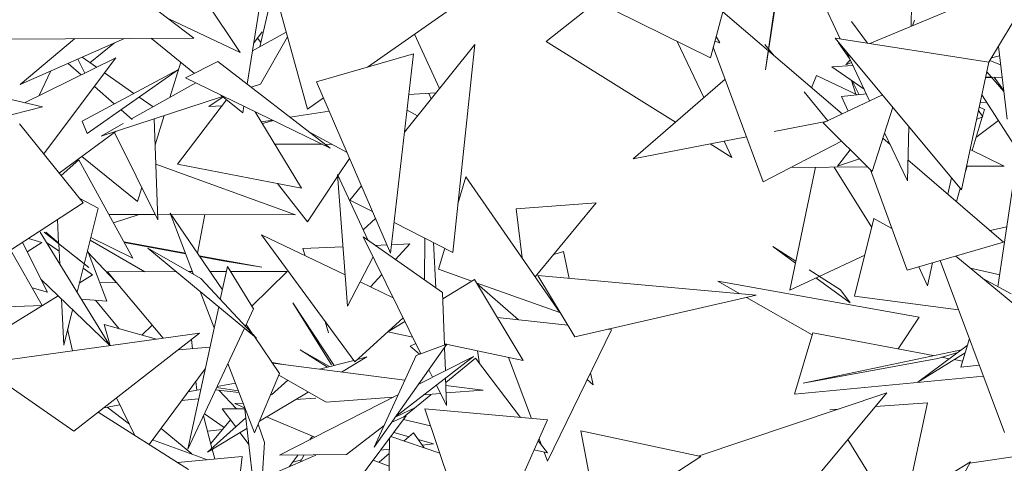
# Model space of a CAD drawing. Header units: metres. Extents: x -14.5 to 13.2, y -19 to 3.3.
# Tile 159 of 210: x 11.0302 to 11.2293, y 2.5427 to 2.6323. Entities that reach past the tile are written whole.
import ezdxf

# ---------------------------------------------------------------- set-up
doc = ezdxf.new("R2010")
doc.units = ezdxf.units.M
doc.layers.add('G-IMPT', color=7, linetype='Continuous', lineweight=5)
doc.layers.add('L-PLNT', color=7, linetype='Continuous', lineweight=5, true_color=0x005900)

# ---------------------------------------------------------------- blocks, each defined once
blk = doc.blocks.new('ÁRVORES ORNAMENTAIS - Pequeno e Médio Porte - Ipê-roxo-2870950-CORTE_CALÇADA')
at = {"layer": 'G-IMPT', "color": 253, "true_color": 0xaaaaaa}
for p, q in [((7.28954, 2.65568), (7.32512, 2.62858)), ((7.36022, 2.6227), (7.38688, 2.64137)), ((7.33848, 2.62683), (7.3416, 2.64038)), ((7.44341, 2.64112), (7.44069, 2.62215)), ((7.45068, 2.63927), (7.45581, 2.62842)), ((7.4618, 2.62748), (7.48986, 2.63919)), ((7.34809, 2.61421), (7.34127, 2.63886)), ((7.42955, 2.62461), (7.43314, 2.63783)), ((7.32771, 2.63581), (7.33447, 2.62567)), ((7.33858, 2.63608), (7.33592, 2.61928)), ((7.39635, 2.62788), (7.40658, 2.63594)), ((7.42955, 2.62461), (7.40548, 2.63648)), ((7.44069, 2.62215), (7.44297, 2.63706)), ((7.47021, 2.63551), (7.47011, 2.63094)), ((7.45616, 2.61325), (7.43207, 2.63389)), ((7.32007, 2.63244), (7.33447, 2.62567)), ((7.46129, 2.62756), (7.45809, 2.63194)), ((7.47043, 2.63108), (7.4708, 2.63223)), ((7.48585, 2.6237), (7.49052, 2.6315)), ((7.34378, 2.6298), (7.33698, 2.62598)), ((7.33897, 2.62987), (7.33722, 2.62748)), ((7.36973, 2.62936), (7.37479, 2.61842)), ((7.2862, 2.62835), (7.32512, 2.62858)), ((7.31111, 2.6285), (7.29005, 2.61923)), ((7.30103, 2.62844), (7.29005, 2.61923)), ((7.30411, 2.62361), (7.30907, 2.6276)), ((7.32525, 2.62143), (7.31655, 2.62853)), ((7.33801, 2.62857), (7.33868, 2.6277)), ((7.34405, 2.62883), (7.33859, 2.61927)), ((7.36771, 2.60959), (7.38191, 2.6273)), ((7.37749, 2.58529), (7.38191, 2.6273)), ((7.39635, 2.62788), (7.42246, 2.61158)), ((7.42286, 2.62791), (7.42819, 2.61656)), ((7.43142, 2.62761), (7.43046, 2.62796)), ((7.43142, 2.62761), (7.43071, 2.62887)), ((7.44244, 2.625), (7.44054, 2.6273)), ((7.4803, 2.59791), (7.4548, 2.62858)), ((7.48586, 2.6237), (7.4548, 2.62858)), ((7.45767, 2.62447), (7.45541, 2.62764)), ((7.34994, 2.61976), (7.36954, 2.62537)), ((7.36954, 2.62537), (7.36488, 2.58514)), ((7.44018, 2.59955), (7.43013, 2.62673)), ((7.45704, 2.62582), (7.46172, 2.6159)), ((7.48952, 2.61219), (7.48775, 2.62686)), ((7.29088, 2.61552), (7.30936, 2.62459)), ((7.29477, 2.60515), (7.30936, 2.62459)), ((7.29971, 2.62348), (7.30236, 2.62116)), ((7.3017, 2.62435), (7.3031, 2.62152)), ((7.30252, 2.62471), (7.30545, 2.62268)), ((7.32028, 2.61661), (7.32248, 2.62369)), ((7.32347, 2.62053), (7.33, 2.62383)), ((7.3527, 2.60635), (7.33, 2.62383)), ((7.45694, 2.62317), (7.45781, 2.62418)), ((7.45694, 2.62317), (7.45807, 2.62364)), ((7.4803, 2.59791), (7.48586, 2.6237)), ((7.48605, 2.62403), (7.48819, 2.62318)), ((7.4864, 2.6246), (7.48797, 2.62498)), ((7.26216, 2.62212), (7.29454, 2.61468)), ((7.29623, 2.62195), (7.29389, 2.617)), ((7.30253, 2.61182), (7.32204, 2.62225)), ((7.30358, 2.6093), (7.32204, 2.62225)), ((7.30707, 2.62155), (7.313, 2.61742)), ((7.45836, 2.62301), (7.45409, 2.62277)), ((7.46062, 2.61823), (7.45409, 2.62277)), ((7.48885, 2.61776), (7.48544, 2.62174)), ((7.32551, 2.61954), (7.31254, 2.61226)), ((7.32347, 2.62053), (7.3527, 2.60635)), ((7.33859, 2.61927), (7.33671, 2.61866)), ((7.34994, 2.61976), (7.36488, 2.58514)), ((7.4325, 2.62031), (7.41394, 2.60417)), ((7.45099, 2.62105), (7.44998, 2.61855)), ((7.45099, 2.62105), (7.45919, 2.61709)), ((7.45894, 2.61722), (7.45804, 2.62002)), ((7.45965, 2.61714), (7.45818, 2.61993)), ((7.48518, 2.62055), (7.48639, 2.62063)), ((7.48523, 2.62078), (7.48631, 2.62072)), ((7.48648, 2.62072), (7.4885, 2.62062)), ((7.48881, 2.61806), (7.4869, 2.62069)), ((7.30503, 2.61883), (7.30905, 2.61531)), ((7.37405, 2.6175), (7.36859, 2.61717)), ((7.37311, 2.61632), (7.3726, 2.61741)), ((7.45329, 2.61188), (7.44847, 2.61771)), ((7.46107, 2.61729), (7.45605, 2.61676)), ((7.33094, 2.61679), (7.30637, 2.6088)), ((7.31408, 2.61667), (7.3169, 2.61471)), ((7.32185, 2.60309), (7.33176, 2.61612)), ((7.33105, 2.6167), (7.32817, 2.61474)), ((7.335, 2.61348), (7.33059, 2.61708)), ((7.34809, 2.61421), (7.35135, 2.61649)), ((7.46431, 2.61714), (7.45234, 2.61143)), ((7.45605, 2.61676), (7.45738, 2.61383)), ((7.4841, 2.61552), (7.48538, 2.61565)), ((7.48444, 2.61712), (7.49086, 2.60706)), ((7.26946, 2.60826), (7.29454, 2.61468)), ((7.31043, 2.61411), (7.31266, 2.61216)), ((7.33084, 2.6149), (7.32817, 2.61474)), ((7.33521, 2.61483), (7.335, 2.61348)), ((7.33752, 2.61371), (7.34692, 2.59826)), ((7.35249, 2.61385), (7.3446, 2.61258)), ((7.37036, 2.61289), (7.36823, 2.61405)), ((7.46642, 2.6146), (7.46226, 2.60166)), ((7.48375, 2.61393), (7.48465, 2.61266)), ((7.48498, 2.61418), (7.48391, 2.61466)), ((7.48455, 2.6128), (7.48498, 2.61418)), ((7.30253, 2.61182), (7.30358, 2.6093)), ((7.31087, 2.61132), (7.30637, 2.6088)), ((7.31711, 2.61229), (7.31786, 2.59186)), ((7.31731, 2.60702), (7.31915, 2.61295)), ((7.34103, 2.61201), (7.33878, 2.61165)), ((7.34125, 2.61191), (7.33898, 2.61132)), ((7.45319, 2.61183), (7.44242, 2.60973)), ((7.45234, 2.61143), (7.46226, 2.60166)), ((7.48243, 2.60588), (7.48449, 2.6126)), ((7.48323, 2.60851), (7.48777, 2.6119)), ((7.48465, 2.61266), (7.48339, 2.61223)), ((7.30275, 2.59528), (7.28986, 2.61123)), ((7.30945, 2.6098), (7.29789, 2.60129)), ((7.30907, 2.60952), (7.31786, 2.59186)), ((7.34864, 2.60948), (7.35611, 2.60547)), ((7.46477, 2.60946), (7.46937, 2.59972)), ((7.46963, 2.61074), (7.46937, 2.59972)), ((7.43682, 2.60864), (7.41394, 2.60417)), ((7.43232, 2.60776), (7.43386, 2.60446)), ((7.44018, 2.59955), (7.45607, 2.60776)), ((7.46589, 2.60708), (7.46441, 2.60835)), ((7.3415, 2.60718), (7.35111, 2.60712)), ((7.3517, 2.60712), (7.35305, 2.60711)), ((7.42947, 2.6072), (7.43386, 2.60446)), ((7.45783, 2.60602), (7.45525, 2.6027)), ((7.48206, 2.60606), (7.48894, 2.60274)), ((7.30191, 2.60399), (7.2983, 2.60079)), ((7.30191, 2.60399), (7.31282, 2.5841)), ((7.30251, 2.60469), (7.31376, 2.5956)), ((7.35426, 2.60075), (7.35662, 2.60429)), ((7.45969, 2.6042), (7.45525, 2.6027)), ((7.48877, 2.58739), (7.46947, 2.604)), ((7.31745, 2.60314), (7.34567, 2.59289)), ((7.32185, 2.60309), (7.34692, 2.59826)), ((7.44561, 2.57768), (7.4508, 2.6025)), ((7.44583, 2.60247), (7.46134, 2.60257)), ((7.46215, 2.59031), (7.45454, 2.60253)), ((7.46931, 2.58167), (7.46193, 2.60199)), ((7.48106, 2.60144), (7.48145, 2.6027)), ((7.48133, 2.6027), (7.48894, 2.60274)), ((7.48765, 2.57836), (7.49117, 2.60181)), ((7.34808, 2.59145), (7.35417, 2.60061)), ((7.35617, 2.57445), (7.35414, 2.60101)), ((7.35414, 2.60101), (7.36037, 2.58772)), ((7.37852, 2.59513), (7.38013, 2.60055)), ((7.38013, 2.60055), (7.39913, 2.57312)), ((7.47825, 2.60038), (7.47752, 2.59707)), ((7.29449, 2.57454), (7.28124, 2.5977)), ((7.31376, 2.5956), (7.31462, 2.59837)), ((7.34808, 2.59145), (7.34205, 2.5992)), ((7.35669, 2.59584), (7.35901, 2.59874)), ((7.47926, 2.59557), (7.48006, 2.59819)), ((7.30578, 2.59424), (7.30205, 2.59615)), ((7.35669, 2.59584), (7.36126, 2.59352)), ((7.30275, 2.59528), (7.28808, 2.58575)), ((7.30578, 2.59424), (7.30151, 2.57729)), ((7.40647, 2.59532), (7.39027, 2.59412)), ((7.39147, 2.58418), (7.39027, 2.59412)), ((7.39412, 2.58035), (7.40647, 2.59532)), ((7.2978, 2.58712), (7.29757, 2.59191)), ((7.31732, 2.59295), (7.30796, 2.59297)), ((7.31406, 2.59295), (7.30888, 2.59128)), ((7.34567, 2.59289), (7.31782, 2.59295)), ((7.32508, 2.58084), (7.32032, 2.59324)), ((7.33091, 2.57776), (7.32032, 2.59324)), ((7.32734, 2.59293), (7.32587, 2.58512)), ((7.35938, 2.58983), (7.36186, 2.59215)), ((7.4626, 2.59211), (7.45868, 2.57648)), ((7.4626, 2.59211), (7.46624, 2.59012)), ((7.3656, 2.59132), (7.37749, 2.58529)), ((7.48947, 2.59045), (7.48609, 2.58969)), ((7.29172, 2.58811), (7.2944, 2.58729)), ((7.29408, 2.58937), (7.30815, 2.56651)), ((7.30392, 2.58222), (7.29484, 2.58937)), ((7.2978, 2.58725), (7.29522, 2.58937)), ((7.30415, 2.58775), (7.31519, 2.58138)), ((7.31282, 2.5841), (7.30428, 2.5883)), ((7.35766, 2.56318), (7.33881, 2.58882)), ((7.33881, 2.58882), (7.35569, 2.58078)), ((7.35935, 2.58843), (7.37539, 2.5772)), ((7.35935, 2.58843), (7.37103, 2.56483)), ((7.37184, 2.58815), (7.37175, 2.57975)), ((7.29049, 2.58731), (7.29553, 2.57723)), ((7.29145, 2.5854), (7.2944, 2.58729)), ((7.29535, 2.58732), (7.29788, 2.58553)), ((7.29801, 2.58299), (7.29781, 2.58703)), ((7.30756, 2.57546), (7.30362, 2.58566)), ((7.32344, 2.58512), (7.311, 2.58741)), ((7.31105, 2.58731), (7.32349, 2.58498)), ((7.32651, 2.58003), (7.31585, 2.58612)), ((7.31585, 2.58612), (7.33782, 2.56794)), ((7.35525, 2.58644), (7.34719, 2.58611)), ((7.34764, 2.58461), (7.34719, 2.58611)), ((7.36416, 2.5868), (7.36182, 2.58671)), ((7.3688, 2.58699), (7.36508, 2.58684)), ((7.36591, 2.58384), (7.3688, 2.58699)), ((7.37356, 2.58728), (7.37403, 2.57815)), ((7.37459, 2.5819), (7.37585, 2.58612)), ((7.39787, 2.58489), (7.39982, 2.58547)), ((7.40103, 2.58005), (7.39982, 2.58547)), ((7.44675, 2.58314), (7.4422, 2.58647)), ((7.4422, 2.58647), (7.44682, 2.5835)), ((7.48877, 2.58739), (7.46931, 2.58167)), ((7.30392, 2.58222), (7.30123, 2.58442)), ((7.30466, 2.58433), (7.30376, 2.58529)), ((7.3093, 2.57943), (7.30466, 2.58433)), ((7.33887, 2.58229), (7.32622, 2.58461)), ((7.32633, 2.58445), (7.33101, 2.58357)), ((7.33887, 2.58229), (7.33101, 2.58357)), ((7.35617, 2.57445), (7.36135, 2.5844)), ((7.46074, 2.58471), (7.45156, 2.58045)), ((7.48902, 2.54891), (7.47597, 2.58362)), ((7.50157, 2.56596), (7.47916, 2.58456)), ((7.30273, 2.58211), (7.30467, 2.58074)), ((7.33193, 2.58247), (7.33048, 2.57579)), ((7.33193, 2.58247), (7.33719, 2.57391)), ((7.344, 2.58146), (7.33258, 2.58143)), ((7.33688, 2.57442), (7.344, 2.58146)), ((7.37459, 2.5819), (7.38133, 2.57949)), ((7.44951, 2.58177), (7.45583, 2.5777)), ((7.47169, 2.58237), (7.47343, 2.57855)), ((7.47445, 2.58318), (7.47343, 2.57855)), ((7.48802, 2.58078), (7.48214, 2.58209)), ((7.29421, 2.57986), (7.30815, 2.56651)), ((7.30197, 2.57909), (7.30467, 2.58074)), ((7.32156, 2.5814), (7.30769, 2.58136)), ((7.3189, 2.56794), (7.30769, 2.58136)), ((7.32486, 2.58141), (7.3241, 2.58141)), ((7.32651, 2.58003), (7.33782, 2.56794)), ((7.3317, 2.58142), (7.3284, 2.58142)), ((7.36086, 2.57832), (7.36313, 2.5808)), ((7.37544, 2.57594), (7.38184, 2.5798)), ((7.39171, 2.56345), (7.38184, 2.5798)), ((7.40215, 2.56823), (7.39469, 2.58062)), ((7.43883, 2.57665), (7.39469, 2.58062)), ((7.43551, 2.57695), (7.43104, 2.57949)), ((7.47178, 2.57224), (7.43104, 2.57949)), ((7.45151, 2.58042), (7.44561, 2.57768)), ((7.45779, 2.57507), (7.45087, 2.58013)), ((7.48465, 2.58001), (7.49032, 2.57689)), ((7.29243, 2.57814), (7.29553, 2.57723)), ((7.30949, 2.57921), (7.30614, 2.57914)), ((7.35872, 2.57934), (7.36543, 2.57614)), ((7.38222, 2.57917), (7.39913, 2.57312)), ((7.38232, 2.57901), (7.39077, 2.57167)), ((7.45779, 2.57507), (7.45583, 2.5777)), ((7.28378, 2.56797), (7.29773, 2.57649)), ((7.29882, 2.56657), (7.29836, 2.57589)), ((7.30756, 2.57546), (7.30239, 2.57587)), ((7.30528, 2.57564), (7.31001, 2.56988)), ((7.32923, 2.57005), (7.32641, 2.57739)), ((7.37539, 2.5772), (7.37578, 2.56653)), ((7.40215, 2.56823), (7.43883, 2.57665)), ((7.4501, 2.56865), (7.43684, 2.57619)), ((7.45868, 2.57648), (7.47971, 2.57368)), ((7.29449, 2.57454), (7.27484, 2.57385)), ((7.30062, 2.57372), (7.29882, 2.56657)), ((7.33015, 2.57429), (7.32389, 2.54551)), ((7.33554, 2.57038), (7.33719, 2.57391)), ((7.34516, 2.57513), (7.35294, 2.5626)), ((7.34516, 2.57513), (7.35346, 2.56245)), ((7.35766, 2.56318), (7.36744, 2.57209)), ((7.38648, 2.57212), (7.40072, 2.57061)), ((7.46747, 2.56578), (7.47178, 2.57224)), ((7.3006, 2.56539), (7.29962, 2.56978)), ((7.29964, 2.5697), (7.29999, 2.57125)), ((7.30701, 2.57072), (7.31755, 2.56776)), ((7.30701, 2.57072), (7.30823, 2.56646)), ((7.31463, 2.56858), (7.3167, 2.57058)), ((7.32389, 2.54551), (7.33535, 2.56998)), ((7.33708, 2.56873), (7.33571, 2.57074)), ((7.35236, 2.56903), (7.35166, 2.57134)), ((7.36432, 2.56923), (7.36781, 2.57134)), ((7.3966, 2.54314), (7.40953, 2.56967)), ((7.40879, 2.56975), (7.40953, 2.56967)), ((7.32626, 2.56897), (7.28137, 2.56271)), ((7.30087, 2.54917), (7.32626, 2.56897)), ((7.32485, 2.56583), (7.32466, 2.56772)), ((7.34247, 2.56085), (7.33736, 2.56832)), ((7.36938, 2.56816), (7.36432, 2.56923)), ((7.45022, 2.56905), (7.44654, 2.55664)), ((7.45022, 2.56905), (7.47457, 2.56443)), ((7.4819, 2.56787), (7.48014, 2.56211)), ((7.32193, 2.56559), (7.32837, 2.56612)), ((7.35256, 2.56222), (7.34661, 2.5656)), ((7.34661, 2.5656), (7.35215, 2.56211)), ((7.36158, 2.54595), (7.3763, 2.56672)), ((7.37003, 2.56686), (7.36887, 2.56634)), ((7.37075, 2.56473), (7.36887, 2.56634)), ((7.3763, 2.56672), (7.37006, 2.56449)), ((7.39171, 2.56345), (7.37577, 2.56682)), ((7.3758, 2.56601), (7.37597, 2.56139)), ((7.48033, 2.56564), (7.4483, 2.55889)), ((7.48148, 2.56649), (7.47146, 2.5591)), ((7.35499, 2.56112), (7.36009, 2.56417)), ((7.35821, 2.56368), (7.36009, 2.56417)), ((7.36158, 2.54595), (7.37006, 2.56449)), ((7.36599, 2.55217), (7.38167, 2.56429)), ((7.37058, 2.55865), (7.38167, 2.56429)), ((7.37605, 2.55901), (7.38203, 2.56391)), ((7.39113, 2.55195), (7.38203, 2.56391)), ((7.38288, 2.56278), (7.38244, 2.56541)), ((7.38871, 2.56409), (7.39335, 2.55175)), ((7.4755, 2.56386), (7.4483, 2.55889)), ((7.48102, 2.565), (7.47146, 2.5591)), ((7.4755, 2.56386), (7.47959, 2.5651)), ((7.4763, 2.5641), (7.47784, 2.56381)), ((7.4788, 2.56363), (7.48051, 2.56331)), ((7.30087, 2.54917), (7.28137, 2.56271)), ((7.32742, 2.56174), (7.31608, 2.54649)), ((7.33738, 2.54884), (7.332, 2.56283)), ((7.34096, 2.56306), (7.34322, 2.56262)), ((7.36778, 2.55949), (7.34107, 2.56289)), ((7.35051, 2.56169), (7.35744, 2.56348)), ((7.37265, 2.56157), (7.37339, 2.56008)), ((7.48014, 2.56211), (7.48391, 2.5625)), ((7.33738, 2.54884), (7.34247, 2.56085)), ((7.35187, 2.55501), (7.34232, 2.56049)), ((7.37602, 2.55992), (7.37622, 2.55434)), ((7.40463, 2.55961), (7.40583, 2.55857)), ((7.40583, 2.55857), (7.40529, 2.56098)), ((7.44654, 2.55664), (7.48474, 2.56029)), ((7.32572, 2.55743), (7.32554, 2.55921)), ((7.32652, 2.55761), (7.32572, 2.55746)), ((7.33411, 2.55735), (7.32973, 2.55798)), ((7.33352, 2.55888), (7.32984, 2.55821)), ((7.34412, 2.55946), (7.34082, 2.55652)), ((7.37417, 2.55849), (7.37622, 2.55434)), ((7.38359, 2.55748), (7.37608, 2.55843)), ((7.30948, 2.55589), (7.31322, 2.5483)), ((7.3261, 2.55569), (7.32266, 2.55534)), ((7.32572, 2.55743), (7.32397, 2.5571)), ((7.33425, 2.55698), (7.32953, 2.55755)), ((7.33374, 2.55369), (7.33015, 2.55747)), ((7.33839, 2.55121), (7.34825, 2.55709)), ((7.34247, 2.54435), (7.36639, 2.55652)), ((7.3498, 2.55585), (7.3457, 2.55557)), ((7.35187, 2.55501), (7.36552, 2.55607)), ((7.36753, 2.55202), (7.37301, 2.55652)), ((7.37165, 2.55655), (7.375, 2.55681)), ((7.37613, 2.5569), (7.38359, 2.55748)), ((7.4271, 2.54416), (7.46519, 2.5569)), ((7.44038, 2.52719), (7.46519, 2.5569)), ((7.31017, 2.5545), (7.30691, 2.55388)), ((7.30763, 2.55402), (7.31209, 2.55059)), ((7.33359, 2.55005), (7.33087, 2.55369)), ((7.33087, 2.55369), (7.33539, 2.55369)), ((7.33507, 2.55485), (7.3334, 2.55474)), ((7.33537, 2.55392), (7.3334, 2.55474)), ((7.33534, 2.55416), (7.33715, 2.53884)), ((7.36594, 2.5521), (7.36992, 2.55398)), ((7.3966, 2.55145), (7.37181, 2.55372)), ((7.38289, 2.52069), (7.37181, 2.55372)), ((7.45369, 2.55351), (7.45543, 2.55363)), ((7.46291, 2.55417), (7.47344, 2.55492)), ((7.47344, 2.55492), (7.46922, 2.53517)), ((7.30579, 2.55301), (7.32403, 2.54146)), ((7.32707, 2.5523), (7.32878, 2.54575)), ((7.32726, 2.55271), (7.33124, 2.54991)), ((7.33561, 2.55186), (7.32787, 2.54493)), ((7.34948, 2.54805), (7.33982, 2.55207)), ((7.35265, 2.53166), (7.36804, 2.55225)), ((7.36515, 2.55099), (7.36804, 2.55225)), ((7.31849, 2.54973), (7.32472, 2.54459)), ((7.32787, 2.54493), (7.33586, 2.5497)), ((7.33255, 2.55144), (7.32853, 2.54672)), ((7.3394, 2.54686), (7.33812, 2.55058)), ((7.35601, 2.54446), (7.36357, 2.5503)), ((7.37298, 2.55025), (7.3675, 2.55152)), ((7.3966, 2.55145), (7.38289, 2.52069)), ((7.33089, 2.5495), (7.32789, 2.54919)), ((7.33625, 2.54649), (7.33447, 2.54887)), ((7.34858, 2.54746), (7.34914, 2.54819)), ((7.36467, 2.54774), (7.36446, 2.53266)), ((7.36497, 2.54813), (7.37482, 2.54476)), ((7.36865, 2.54805), (7.36558, 2.54894)), ((7.36766, 2.54721), (7.36955, 2.54881)), ((7.37166, 2.54584), (7.36955, 2.54881)), ((7.3949, 2.54765), (7.39539, 2.54636)), ((7.40336, 2.54926), (7.40688, 2.5307)), ((7.40336, 2.54926), (7.42761, 2.54405)), ((7.3168, 2.54746), (7.32792, 2.54342)), ((7.3394, 2.54686), (7.33895, 2.53962)), ((7.37357, 2.54662), (7.37046, 2.54752)), ((7.3713, 2.54635), (7.37357, 2.54662)), ((7.39659, 2.54478), (7.39472, 2.54724)), ((7.45735, 2.54751), (7.46606, 2.53326)), ((7.33489, 2.54408), (7.32184, 2.54285)), ((7.32885, 2.54552), (7.32936, 2.54356)), ((7.33489, 2.54408), (7.33417, 2.53755)), ((7.34203, 2.54096), (7.3498, 2.54433)), ((7.35601, 2.54446), (7.34247, 2.54435)), ((7.34439, 2.54198), (7.34623, 2.54438)), ((7.34742, 2.54439), (7.3466, 2.54294)), ((7.36256, 2.54289), (7.36463, 2.54464)), ((7.36289, 2.54535), (7.36464, 2.54556)), ((7.39659, 2.54478), (7.3939, 2.5454)), ((7.39592, 2.54493), (7.3966, 2.54314)), ((7.40688, 2.5307), (7.42761, 2.54405)), ((7.49653, 2.54485), (7.482, 2.54272)), ((7.34512, 2.54293), (7.34687, 2.54342)), ((7.36139, 2.54335), (7.36459, 2.54209)), ((7.4673, 2.53401), (7.48214, 2.54297)), ((7.47822, 2.53587), (7.48214, 2.54297))]:
    blk.add_line(p, q, dxfattribs=at)

msp = doc.modelspace()

# ---------------------------------------------------------------- block references
at = {"layer": 'L-PLNT', "color": 253, "true_color": 0xaaaaaa}
msp.add_blockref('ÁRVORES ORNAMENTAIS - Pequeno e Médio Porte - Ipê-roxo-2870950-CORTE_CALÇADA', (3.74032, 0), dxfattribs=at)

doc.saveas('drawing.dxf')
